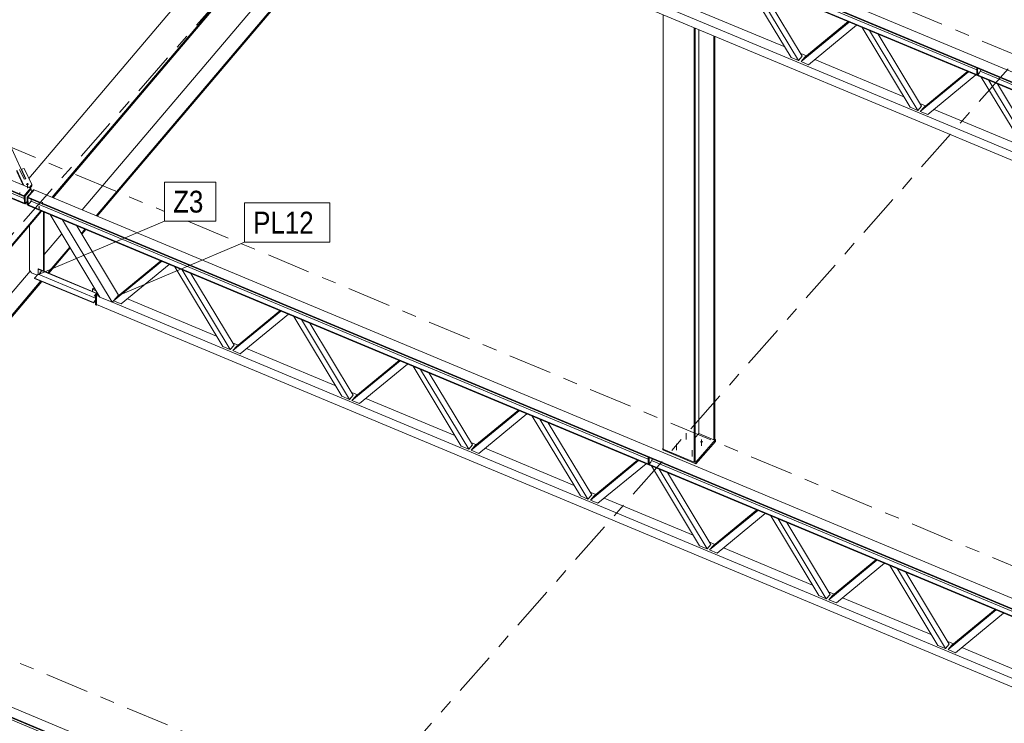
# Model space of a CAD drawing. Header units: millimetres. Extents: x -698 to 216, y -34 to 576.
# Tile 23 of 88: x -461 to -393, y 294 to 343. Entities that reach past the tile are written whole.
import ezdxf

# ---------------------------------------------------------------- set-up
doc = ezdxf.new("R2010")
doc.units = ezdxf.units.MM
for name, pattern in [('XKITLINE00', [0]), ('XKITLINE02', [4, 2, -2]), ('XKITLINE03', [6, 3, -1, 1, -1])]:
    doc.linetypes.add(name, pattern=pattern)
for name, color, linetype, lineweight in [('Element', 2, 'Continuous', 0), ('Spoina', 1, 'Continuous', 0), ('Znak elementu', 2, 'Continuous', 0), ('Śruba', 3, 'Continuous', 0)]:
    doc.layers.add(name, color=color, linetype=linetype, lineweight=lineweight)
doc.styles.add('ARIAL', font='ARIAL.TTF')

msp = doc.modelspace()

# ---------------------------------------------------------------- hatches: boundary and pattern name
at = {"layer": 'Śruba'}
for points in [[(-460.574, 331.154), (-460.583, 331.154), (-460.591, 331.156), (-460.6, 331.158), (-460.608, 331.16), (-460.616, 331.163), (-460.623, 331.167), (-460.63, 331.171), (-460.636, 331.176), (-460.641, 331.181), (-460.646, 331.186), (-460.65, 331.192), (-460.653, 331.198), (-460.656, 331.204), (-460.657, 331.21), (-460.658, 331.216), (-460.657, 331.223), (-460.656, 331.229), (-460.654, 331.235), (-460.651, 331.241), (-460.648, 331.247), (-460.643, 331.253), (-460.638, 331.258), (-460.632, 331.263), (-460.625, 331.267), (-460.618, 331.271), (-460.611, 331.275), (-460.603, 331.277), (-460.594, 331.28), (-460.585, 331.282), (-460.577, 331.283), (-460.568, 331.283), (-460.559, 331.283), (-460.55, 331.282), (-460.541, 331.281), (-460.532, 331.279), (-460.524, 331.277), (-460.516, 331.273), (-460.509, 331.27), (-460.502, 331.266), (-460.496, 331.261), (-460.491, 331.256), (-460.486, 331.251), (-460.482, 331.245), (-460.479, 331.239), (-460.477, 331.233), (-460.475, 331.227), (-460.474, 331.221), (-460.475, 331.214), (-460.476, 331.208), (-460.478, 331.202), (-460.481, 331.196), (-460.485, 331.19), (-460.489, 331.184), (-460.494, 331.179), (-460.5, 331.174), (-460.507, 331.17), (-460.514, 331.166), (-460.522, 331.162), (-460.53, 331.159), (-460.538, 331.157), (-460.547, 331.155), (-460.556, 331.154), (-460.565, 331.154)], [(-459.779, 329.608), (-459.79, 329.61), (-459.8, 329.613), (-459.809, 329.618), (-459.817, 329.624), (-459.822, 329.631), (-459.826, 329.639), (-459.827, 329.647), (-459.826, 329.655), (-459.823, 329.663), (-459.818, 329.67), (-459.81, 329.677), (-459.802, 329.682), (-459.792, 329.686), (-459.781, 329.689), (-459.77, 329.69), (-459.758, 329.689), (-459.747, 329.687), (-459.737, 329.683), (-459.728, 329.678), (-459.721, 329.672), (-459.715, 329.665), (-459.712, 329.658), (-459.71, 329.65), (-459.711, 329.642), (-459.714, 329.634), (-459.72, 329.627), (-459.727, 329.62), (-459.735, 329.615), (-459.745, 329.611), (-459.756, 329.608), (-459.768, 329.607)], [(-459.654, 325.17), (-459.647, 325.161), (-459.641, 325.152), (-459.638, 325.143), (-459.636, 325.134), (-459.636, 325.126), (-459.638, 325.119), (-459.642, 325.112), (-459.647, 325.108), (-459.654, 325.105), (-459.663, 325.104), (-459.672, 325.105), (-459.681, 325.107), (-459.691, 325.111), (-459.701, 325.117), (-459.71, 325.124), (-459.718, 325.132), (-459.724, 325.141), (-459.73, 325.15), (-459.734, 325.159), (-459.735, 325.168), (-459.735, 325.176), (-459.733, 325.184), (-459.729, 325.19), (-459.724, 325.194), (-459.717, 325.197), (-459.709, 325.198), (-459.7, 325.198), (-459.69, 325.195), (-459.68, 325.191), (-459.671, 325.185), (-459.662, 325.178)], [(-455.893, 323.599), (-455.886, 323.59), (-455.881, 323.581), (-455.877, 323.572), (-455.875, 323.563), (-455.875, 323.555), (-455.877, 323.548), (-455.881, 323.542), (-455.887, 323.537), (-455.894, 323.534), (-455.902, 323.533), (-455.911, 323.534), (-455.92, 323.536), (-455.93, 323.54), (-455.94, 323.546), (-455.949, 323.553), (-455.957, 323.561), (-455.964, 323.57), (-455.969, 323.579), (-455.973, 323.588), (-455.975, 323.597), (-455.974, 323.605), (-455.972, 323.613), (-455.969, 323.619), (-455.963, 323.623), (-455.956, 323.626), (-455.948, 323.627), (-455.939, 323.627), (-455.929, 323.624), (-455.92, 323.62), (-455.91, 323.614), (-455.901, 323.607)], [(-414.188, 313.444), (-414.197, 313.445), (-414.206, 313.446), (-414.214, 313.448), (-414.222, 313.451), (-414.23, 313.454), (-414.237, 313.458), (-414.244, 313.462), (-414.25, 313.466), (-414.255, 313.471), (-414.26, 313.477), (-414.264, 313.482), (-414.267, 313.488), (-414.269, 313.494), (-414.27, 313.5), (-414.271, 313.506), (-414.27, 313.513), (-414.269, 313.519), (-414.267, 313.525), (-414.264, 313.531), (-414.26, 313.536), (-414.255, 313.542), (-414.25, 313.546), (-414.244, 313.551), (-414.237, 313.555), (-414.23, 313.559), (-414.222, 313.562), (-414.214, 313.565), (-414.206, 313.567), (-414.197, 313.568), (-414.188, 313.569), (-414.179, 313.57), (-414.17, 313.569), (-414.161, 313.568), (-414.152, 313.567), (-414.144, 313.565), (-414.136, 313.562), (-414.128, 313.559), (-414.121, 313.555), (-414.114, 313.551), (-414.108, 313.546), (-414.103, 313.542), (-414.098, 313.536), (-414.094, 313.531), (-414.091, 313.525), (-414.089, 313.519), (-414.088, 313.513), (-414.087, 313.506), (-414.088, 313.5), (-414.089, 313.494), (-414.091, 313.488), (-414.094, 313.482), (-414.098, 313.477), (-414.103, 313.471), (-414.108, 313.466), (-414.114, 313.462), (-414.121, 313.458), (-414.128, 313.454), (-414.136, 313.451), (-414.144, 313.448), (-414.152, 313.446), (-414.161, 313.445), (-414.17, 313.444), (-414.179, 313.443)]]:
    msp.add_hatch(color=256, dxfattribs=at).paths.add_polyline_path(points, flags=17)

# ---------------------------------------------------------------- linework, layer by layer
at = {"layer": 'Element', "linetype": 'XKITLINE00', "lineweight": 0}
for p, q in [((-460.689, 331.592), (-480.001, 373.522)), ((-545.59, 366.547), (-460.355, 330.944)), ((-460.788, 330.435), (-546.022, 366.038)), ((-460.786, 330.388), (-546.021, 365.991)), ((-460.776, 329.917), (-546.01, 365.52)), ((-460.774, 329.87), (-546.009, 365.473)), ((-352.6, 321.457), (-437.835, 357.06)), ((-437.403, 357.569), (-352.168, 321.966)), ((-352.599, 321.41), (-437.834, 357.013)), ((-352.588, 320.939), (-437.823, 356.542)), ((-352.587, 320.892), (-437.822, 356.495)), ((-437.618, 356.784), (-395.239, 339.082)), ((-460.463, 331.625), (-442, 353.384)), ((-458.866, 330.322), (-440.005, 352.55)), ((-458.806, 330.297), (-440.003, 352.456)), ((-433.114, 349.687), (-357.317, 318.026)), ((-432.084, 349.861), (-358.38, 319.075)), ((-456.806, 329.462), (-440.872, 348.236)), ((-503.116, 347.931), (-460.783, 330.248)), ((-455.83, 329.054), (-439.896, 347.828)), ((-455.769, 329.029), (-439.894, 347.734)), ((-408.025, 339.946), (-411.335, 345.431)), ((-407.507, 339.73), (-410.817, 345.215)), ((-410.232, 344.971), (-407.248, 340.024)), ((-416.819, 312.999), (-416.819, 342.881)), ((-414.587, 343.223), (-408.458, 340.664)), ((-407.335, 339.658), (-404.026, 342.378)), ((-407.076, 339.952), (-404.091, 342.406)), ((-403.508, 342.162), (-406.817, 339.441)), ((-414.682, 312.106), (-414.682, 341.988)), ((-414.611, 312.187), (-414.611, 341.958)), ((-414.362, 314.076), (-414.362, 341.854)), ((-399.823, 336.52), (-403.132, 342.005)), ((-399.305, 336.303), (-402.614, 341.789)), ((-402.03, 341.545), (-399.046, 336.598)), ((-413.327, 313.644), (-413.327, 341.422)), ((-413.256, 313.725), (-413.256, 341.392)), ((-407.356, 340.203), (-406.968, 340.041)), ((-407.507, 339.73), (-408.025, 339.946)), ((-407.248, 340.024), (-407.507, 339.73)), ((-407.335, 339.658), (-407.076, 339.952)), ((-406.817, 339.441), (-407.335, 339.658)), ((-406.384, 339.797), (-400.256, 337.237)), ((-399.133, 336.232), (-395.824, 338.952)), ((-398.874, 336.526), (-395.889, 338.979)), ((-395.232, 338.758), (-395.243, 339.222)), ((-395.232, 338.758), (-395.175, 338.734)), ((-395.186, 339.199), (-395.175, 338.734)), ((-395.175, 338.734), (-395.058, 338.872)), ((-395.058, 338.872), (-394.974, 339.091)), ((-395.014, 338.988), (-352.596, 321.27)), ((-394.974, 339.091), (-394.975, 339.111)), ((-395.306, 338.736), (-398.615, 336.015)), ((-391.621, 333.094), (-394.93, 338.579)), ((-391.103, 332.877), (-394.412, 338.362)), ((-393.828, 338.118), (-390.843, 333.172)), ((-399.154, 336.777), (-398.765, 336.615)), ((-399.305, 336.303), (-399.823, 336.52)), ((-399.046, 336.598), (-399.305, 336.303)), ((-399.133, 336.232), (-398.874, 336.526)), ((-398.615, 336.015), (-399.133, 336.232)), ((-398.182, 336.371), (-392.054, 333.811)), ((-460.82, 331.138), (-461.303, 332.187)), ((-460.871, 331.16), (-461.301, 332.093)), ((-461.105, 332.235), (-460.796, 331.566)), ((-460.978, 332.266), (-460.78, 332.313)), ((-460.977, 332.216), (-460.978, 332.266)), ((-460.67, 331.596), (-460.978, 332.266)), ((-460.78, 332.313), (-460.266, 331.198)), ((-460.796, 331.566), (-460.67, 331.596)), ((-460.355, 330.944), (-460.788, 330.435)), ((-460.787, 330.418), (-460.355, 330.927)), ((-460.298, 330.903), (-460.73, 330.394)), ((-460.588, 330.334), (-460.156, 330.843)), ((-460.531, 330.328), (-460.099, 330.837)), ((-460.373, 331.048), (-460.519, 331.013)), ((-460.375, 330.953), (-460.371, 330.954)), ((-460.266, 331.198), (-460.373, 331.048)), ((-460.371, 330.954), (-460.373, 331.048)), ((-460.371, 330.954), (-460.264, 331.104)), ((-460.355, 330.927), (-460.355, 330.944)), ((-460.355, 330.927), (-460.298, 330.903)), ((-460.293, 330.682), (-460.298, 330.903)), ((-460.264, 331.104), (-460.266, 331.198)), ((-460.156, 330.843), (-460.11, 330.824)), ((-460.099, 330.837), (-374.864, 295.234)), ((-460.788, 330.435), (-460.786, 330.388)), ((-460.775, 329.888), (-460.787, 330.418)), ((-460.73, 330.394), (-460.787, 330.418)), ((-460.718, 329.864), (-460.73, 330.394)), ((-460.581, 330.026), (-460.718, 329.864)), ((-460.575, 329.804), (-460.588, 330.334)), ((-460.588, 330.334), (-460.531, 330.31)), ((-375.296, 294.725), (-460.531, 330.328)), ((-460.531, 330.328), (-460.53, 330.281)), ((-460.518, 329.781), (-460.531, 330.31)), ((-375.295, 294.678), (-460.53, 330.281)), ((-460.314, 330.052), (-460.519, 329.81)), ((-460.317, 330.192), (-460.314, 330.052)), ((-460.314, 330.052), (-417.851, 312.315)), ((-481.562, 303.575), (-459.649, 329.4)), ((-481.502, 303.55), (-459.588, 329.375)), ((-460.774, 329.87), (-460.776, 329.917)), ((-460.718, 329.864), (-460.775, 329.888)), ((-460.764, 329.883), (-460.774, 329.87)), ((-460.575, 329.804), (-460.518, 329.781)), ((-375.284, 294.207), (-460.519, 329.81)), ((-460.519, 329.81), (-460.518, 329.763)), ((-375.283, 294.16), (-460.518, 329.763)), ((-459.456, 325.257), (-459.456, 329.319)), ((-459.404, 325.235), (-459.404, 329.298)), ((-459.005, 329.131), (-459.006, 329.129)), ((-459.006, 329.129), (-458.142, 328.769)), ((-459.006, 329.129), (-455.588, 323.466)), ((-458.142, 328.769), (-458.141, 328.77)), ((-458.142, 328.769), (-454.725, 323.106)), ((-460.432, 328.38), (-460.432, 325.314)), ((-454.293, 323.597), (-457.17, 328.365)), ((-456.856, 327.844), (-456.612, 328.131)), ((-456.822, 327.788), (-456.552, 328.106)), ((-459.404, 326.399), (-458.209, 327.808)), ((-459.158, 325.132), (-457.659, 326.898)), ((-459.097, 325.107), (-457.625, 326.841)), ((-454.639, 323.204), (-451.329, 325.925)), ((-454.379, 323.498), (-451.395, 325.952)), ((-479.504, 302.715), (-460.381, 325.249)), ((-460.432, 325.314), (-460.29, 325.133)), ((-459.815, 325.407), (-459.828, 325.392)), ((-455.782, 323.702), (-459.828, 325.392)), ((-459.828, 325.392), (-459.828, 325.047)), ((-459.815, 325.407), (-455.769, 323.717)), ((-450.811, 325.708), (-454.121, 322.988)), ((-447.126, 320.066), (-450.435, 325.551)), ((-446.608, 319.85), (-449.918, 325.335)), ((-478.528, 302.308), (-459.637, 324.567)), ((-478.467, 302.282), (-459.577, 324.542)), ((-460.29, 325.133), (-459.897, 324.969)), ((-459.828, 325.047), (-460.075, 324.768)), ((-456.029, 323.078), (-460.075, 324.768)), ((-460.075, 324.768), (-460.075, 324.75)), ((-456.029, 323.06), (-460.075, 324.75)), ((-459.828, 325.047), (-455.874, 323.396)), ((-449.333, 325.091), (-446.349, 320.144)), ((-456.09, 324.002), (-456.038, 324.061)), ((-455.851, 323.902), (-456.09, 324.002)), ((-456.09, 324.002), (-456.09, 323.851)), ((-456.038, 324.061), (-455.916, 324.01)), ((-456.029, 323.078), (-455.874, 323.253)), ((-455.874, 323.235), (-456.029, 323.06)), ((-455.874, 323.583), (-455.746, 323.728)), ((-455.874, 322.918), (-455.874, 323.583)), ((-455.874, 323.583), (-455.832, 323.565)), ((-455.832, 323.565), (-455.723, 323.689)), ((-455.832, 323.565), (-455.832, 322.9)), ((-455.712, 323.671), (-455.81, 323.559)), ((-455.81, 323.559), (-455.589, 323.467)), ((-455.81, 323.559), (-455.81, 322.955)), ((-455.769, 323.717), (-455.782, 323.702)), ((-455.782, 323.687), (-455.782, 323.702)), ((-455.769, 323.702), (-455.769, 323.717)), ((-454.725, 323.106), (-455.588, 323.466)), ((-454.725, 323.106), (-454.638, 323.204)), ((-454.639, 323.204), (-454.379, 323.498)), ((-454.121, 322.988), (-454.639, 323.204)), ((-454.638, 323.205), (-454.293, 323.597)), ((-454.293, 323.597), (-454.271, 323.587)), ((-453.688, 323.344), (-447.559, 320.784)), ((-456.029, 323.06), (-456.029, 323.078)), ((-455.832, 322.9), (-455.874, 322.918)), ((-455.832, 322.9), (-455.791, 322.947)), ((-455.81, 322.955), (-380.013, 291.294)), ((-454.78, 323.129), (-381.077, 292.343)), ((-446.436, 319.778), (-443.127, 322.499)), ((-446.177, 320.072), (-443.192, 322.526)), ((-442.609, 322.282), (-445.918, 319.562)), ((-438.924, 316.64), (-442.233, 322.125)), ((-438.406, 316.424), (-441.715, 321.909)), ((-441.131, 321.665), (-438.147, 316.718)), ((-446.608, 319.85), (-447.126, 320.066)), ((-446.349, 320.144), (-446.608, 319.85)), ((-446.457, 320.324), (-446.069, 320.161)), ((-446.436, 319.778), (-446.177, 320.072)), ((-445.485, 319.918), (-439.357, 317.358)), ((-445.918, 319.562), (-446.436, 319.778)), ((-438.234, 316.352), (-434.925, 319.073)), ((-437.975, 316.646), (-434.99, 319.1)), ((-434.407, 318.856), (-437.716, 316.136)), ((-430.722, 313.214), (-434.031, 318.699)), ((-430.204, 312.998), (-433.513, 318.483)), ((-432.929, 318.239), (-429.944, 313.292)), ((-438.406, 316.424), (-438.924, 316.64)), ((-438.147, 316.718), (-438.406, 316.424)), ((-438.255, 316.897), (-437.866, 316.735)), ((-438.234, 316.352), (-437.975, 316.646)), ((-437.283, 316.492), (-431.155, 313.932)), ((-437.716, 316.136), (-438.234, 316.352)), ((-430.032, 312.926), (-426.722, 315.646)), ((-429.772, 313.22), (-426.788, 315.674)), ((-426.205, 315.43), (-429.514, 312.709)), ((-422.519, 309.788), (-425.829, 315.273)), ((-422.001, 309.572), (-425.311, 315.057)), ((-424.726, 314.813), (-421.742, 309.866)), ((-414.611, 313.793), (-414.362, 314.076)), ((-414.362, 314.076), (-413.327, 313.644)), ((-413.327, 313.644), (-413.256, 313.725)), ((-413.29, 313.685), (-413.219, 313.656)), ((-430.204, 312.998), (-430.722, 313.214)), ((-429.944, 313.292), (-430.204, 312.998)), ((-430.053, 313.471), (-429.664, 313.309)), ((-430.032, 312.926), (-429.772, 313.22)), ((-429.081, 313.065), (-422.952, 310.506)), ((-416.856, 313.068), (-416.819, 313.11)), ((-416.856, 312.947), (-416.856, 313.068)), ((-416.856, 313.068), (-416.819, 313.053)), ((-413.219, 313.656), (-414.576, 312.116)), ((-413.219, 313.535), (-414.576, 311.995)), ((-413.219, 313.535), (-413.219, 313.656)), ((-429.514, 312.709), (-430.032, 312.926)), ((-417.843, 311.991), (-417.854, 312.455)), ((-417.797, 312.431), (-417.786, 311.967)), ((-417.586, 312.324), (-417.586, 312.343)), ((-414.576, 311.995), (-416.856, 312.947)), ((-416.819, 312.999), (-414.682, 312.106)), ((-421.829, 309.5), (-418.52, 312.22)), ((-421.57, 309.794), (-418.585, 312.248)), ((-418.002, 312.004), (-421.311, 309.283)), ((-417.843, 311.991), (-417.786, 311.967)), ((-417.786, 311.967), (-417.67, 312.104)), ((-417.67, 312.104), (-417.586, 312.324)), ((-414.317, 306.362), (-417.626, 311.847)), ((-417.625, 312.221), (-375.292, 294.538)), ((-414.682, 312.106), (-414.611, 312.187)), ((-414.648, 312.146), (-414.576, 312.116)), ((-414.576, 312.116), (-414.576, 311.995)), ((-413.799, 306.145), (-417.108, 311.63)), ((-416.524, 311.387), (-413.54, 306.44)), ((-422.001, 309.572), (-422.519, 309.788)), ((-421.742, 309.866), (-422.001, 309.572)), ((-421.85, 310.045), (-421.462, 309.883)), ((-421.829, 309.5), (-421.57, 309.794)), ((-420.878, 309.639), (-414.75, 307.079)), ((-421.311, 309.283), (-421.829, 309.5)), ((-413.627, 306.074), (-410.318, 308.794)), ((-413.368, 306.368), (-410.383, 308.821)), ((-409.8, 308.578), (-413.109, 305.857)), ((-406.115, 302.936), (-409.424, 308.421)), ((-405.597, 302.719), (-408.906, 308.204)), ((-408.322, 307.96), (-405.337, 303.014)), ((-413.799, 306.145), (-414.317, 306.362)), ((-413.54, 306.44), (-413.799, 306.145)), ((-413.648, 306.619), (-413.259, 306.457)), ((-413.627, 306.074), (-413.368, 306.368)), ((-413.109, 305.857), (-413.627, 306.074)), ((-412.676, 306.213), (-406.548, 303.653)), ((-405.425, 302.647), (-402.116, 305.368)), ((-405.165, 302.942), (-402.181, 305.395)), ((-401.598, 305.152), (-404.907, 302.431)), ((-397.912, 299.51), (-401.222, 304.995)), ((-397.394, 299.293), (-400.704, 304.778)), ((-400.12, 304.534), (-397.135, 299.587)), ((-397.992, 267.978), (-483.227, 303.581)), ((-397.991, 267.931), (-483.226, 303.534)), ((-482.795, 304.09), (-397.56, 268.487)), ((-483.01, 303.305), (-440.632, 285.603)), ((-405.597, 302.719), (-406.115, 302.936)), ((-405.337, 303.014), (-405.597, 302.719)), ((-405.446, 303.193), (-405.057, 303.031)), ((-405.425, 302.647), (-405.165, 302.942)), ((-404.907, 302.431), (-405.425, 302.647)), ((-404.474, 302.787), (-398.345, 300.227)), ((-397.222, 299.221), (-393.913, 301.942)), ((-396.963, 299.515), (-393.979, 301.969)), ((-393.395, 301.725), (-396.704, 299.005)), ((-397.394, 299.293), (-397.912, 299.51)), ((-397.135, 299.587), (-397.394, 299.293)), ((-397.243, 299.767), (-396.855, 299.604)), ((-397.222, 299.221), (-396.963, 299.515)), ((-396.704, 299.005), (-397.222, 299.221)), ((-396.271, 299.361), (-390.143, 296.801))]:
    msp.add_line(p, q, dxfattribs=at)
at = {"layer": 'Spoina', "linetype": 'XKITLINE03', "lineweight": 0}
for p, q in [((-540.198, 238.634), (-357.487, 445.897)), ((-494.267, 224.393), (-314.741, 428.042)), ((-428.088, 354.946), (-342.81, 319.325)), ((-468.326, 336.527), (-451.14, 329.349)), ((-449.522, 328.673), (-365.649, 293.639)), ((-470.303, 302.127), (-408.722, 276.404))]:
    msp.add_line(p, q, dxfattribs=at)
at = {"layer": 'Znak elementu', "linetype": 'XKITLINE00', "lineweight": 0}
for p, q in [((-451.14, 331.373), (-447.606, 331.373)), ((-451.14, 328.673), (-451.14, 331.373)), ((-447.606, 328.673), (-447.606, 331.373)), ((-445.633, 329.931), (-439.761, 329.931)), ((-445.633, 327.231), (-445.633, 329.931)), ((-439.761, 327.231), (-439.761, 329.931)), ((-459.8, 325.023), (-451.14, 328.673)), ((-451.14, 328.673), (-447.606, 328.673)), ((-454.293, 323.581), (-445.633, 327.231)), ((-445.633, 327.231), (-439.761, 327.231))]:
    msp.add_line(p, q, dxfattribs=at)
at = {"layer": 'Śruba', "linetype": 'XKITLINE00', "lineweight": 0}
for p, q in [((-460.568, 331.298), (-460.56, 330.945)), ((-459.766, 329.537), (-459.77, 329.713)), ((-459.738, 325.091), (-459.565, 325.288)), ((-455.817, 323.703), (-455.968, 323.531)), ((-414.179, 313.228), (-414.179, 313.664))]:
    msp.add_line(p, q, dxfattribs=at)
at = {"layer": 'Śruba', "linetype": 'XKITLINE02', "lineweight": 0}
for p, q in [((-461.091, 330.476), (-461.095, 330.653)), ((-459.524, 329.822), (-459.528, 329.998)), ((-415.248, 313.675), (-415.248, 314.11)), ((-415.896, 312.939), (-415.896, 313.374)), ((-414.827, 312.493), (-414.827, 312.928))]:
    msp.add_line(p, q, dxfattribs=at)

# ---------------------------------------------------------------- texts
at = {"layer": 'Znak elementu', "style": 'ARIAL', "width": 0.85}
for s, p in [('Z3', (-450.54, 329.273)), ('PL12', (-445.033, 327.831))]:
    msp.add_text(s, height=1.5, dxfattribs=at).set_placement(p)

doc.saveas('drawing.dxf')
